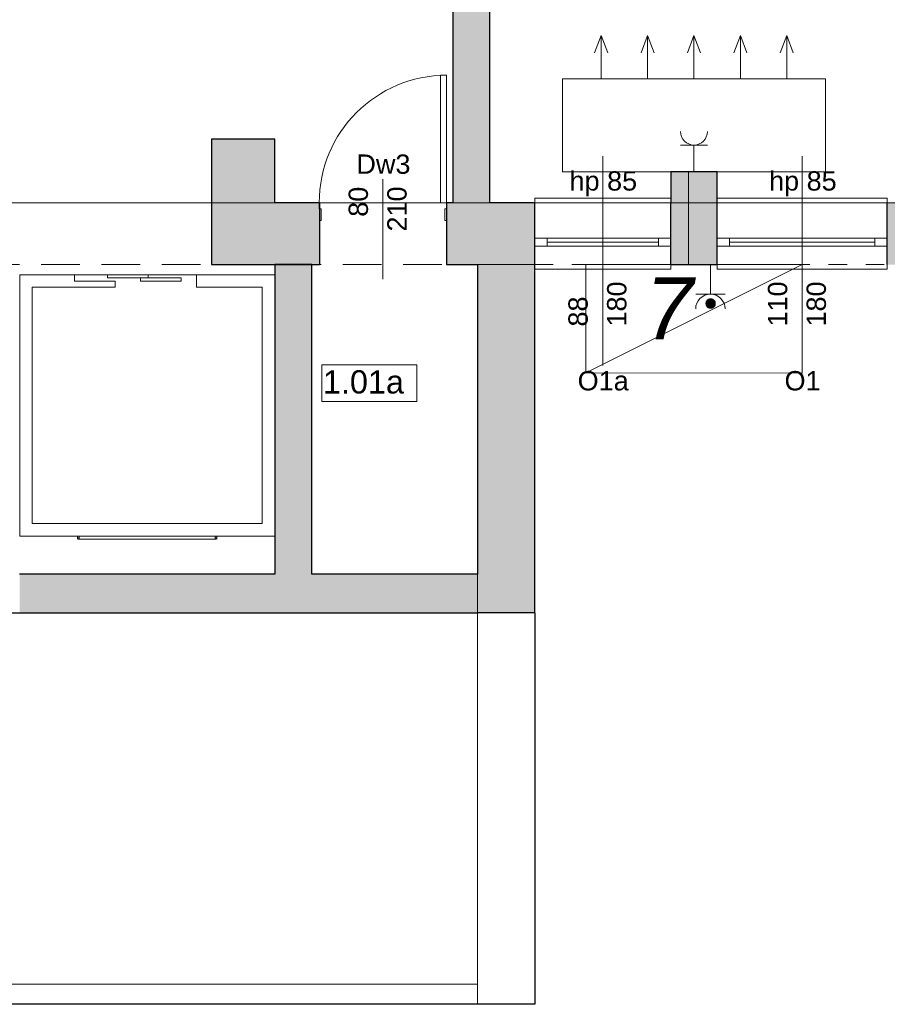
# Model space of a CAD drawing. Header units: centimetres. Extents: x -25572 to 23555, y -2435 to 15405.
# Tile 42 of 134: x 9050 to 9611, y 1165 to 1802. Entities that reach past the tile are written whole.
import ezdxf

# ---------------------------------------------------------------- set-up
doc = ezdxf.new("R2010")
doc.units = ezdxf.units.CM
doc.header["$MEASUREMENT"] = 0
for name, pattern in [('DASHED', [1.905, 1.27, -0.635]), ('Przerywana', [24, 12, -12]), ('Przerywana długa', [39, 25, -14]), ('Wipeout_Contour', [100, 0, -100])]:
    doc.linetypes.add(name, pattern=pattern)
for name, color, linetype, lineweight in [('820-G Rysunki Obrazki_Nr_pióra__1', 7, 'Continuous', 13), ('820-G Rysunki Obrazki_Nr_pióra__10', 7, 'Continuous', 13), ('820-G Rysunki Obrazki_Nr_pióra__20', 1, 'Continuous', 13), ('820-G Rysunki Obrazki_Nr_pióra__4', 7, 'Continuous', 13), ('Nowe_0_Nr_pióra__15', 214, 'Continuous', 15), ('Nowe_210-A Pomieszczenia_Nr_pióra__41', 7, 'Continuous', 15), ('Nowe_220-A Ściany_Nr_pióra__19', 255, 'Continuous', 0), ('Nowe_220-A Ściany_Nr_pióra__23', 7, 'Continuous', 15), ('Nowe_220-A Ściany_Nr_pióra__27', 7, 'Continuous', 25), ('Nowe_220-A Ściany_Nr_pióra__3', 7, 'Continuous', 13), ('Nowe_220-A Ściany_Nr_pióra__7', 7, 'Continuous', 13), ('Nowe_220-A Ściany_Nr_pióra__87', 7, 'Continuous', 13), ('Nowe_280-A Dachy Powłoki_Nr_pióra__27', 7, 'Continuous', 25), ('Nowe_280-A Dachy Powłoki_Nr_pióra__92', 7, 'Continuous', 13), ('Nowe_450-K Stropy_Nr_pióra__89', 7, 'Continuous', 13)]:
    doc.layers.add(name, color=color, linetype=linetype, lineweight=lineweight)
doc.layers.add('820-G Rysunki Obrazki_Nr_pióra__5', color=7, linetype='Continuous', lineweight=13, true_color=0x40a5ff)
doc.layers.add('Nowe_220-A Ściany_Nr_pióra__45', color=7, linetype='Continuous', lineweight=15, true_color=0x40a5ff)
doc.layers.add('Nowe_220-A Ściany', color=7, linetype='Continuous')
doc.styles.add('STYL_AUTOMATYCZNY_5', font='arial.ttf')
doc.styles.add('STYL_AUTOMATYCZNY_6', font='arial.ttf')

msp = doc.modelspace()

# ---------------------------------------------------------------- hatches: boundary and pattern name
at = {"layer": '820-G Rysunki Obrazki_Nr_pióra__1', "linetype": 'Continuous', "lineweight": 13}
for points in [[(9494.16, 1617.67), (9494.16, 1618.72), (9494.13, 1618.46)], [(9494.13, 1617.93), (9494.16, 1617.67), (9494.13, 1618.46)], [(9494.22, 1617.41), (9494.22, 1618.98), (9494.16, 1618.72)], [(9494.16, 1617.67), (9494.22, 1617.41), (9494.16, 1618.72)], [(9494.3, 1617.16), (9494.3, 1619.23), (9494.22, 1618.98)], [(9494.22, 1617.41), (9494.3, 1617.16), (9494.22, 1618.98)], [(9494.4, 1616.92), (9494.4, 1619.48), (9494.3, 1619.23)], [(9494.3, 1617.16), (9494.4, 1616.92), (9494.3, 1619.23)], [(9494.52, 1616.68), (9494.52, 1619.71), (9494.4, 1619.48)], [(9494.4, 1616.92), (9494.52, 1616.68), (9494.4, 1619.48)], [(9494.67, 1619.93), (9494.52, 1619.71), (9499.63, 1619.93)], [(9494.52, 1619.71), (9499.77, 1619.71), (9499.63, 1619.93)], [(9494.67, 1616.46), (9494.67, 1619.93), (9494.52, 1619.71)], [(9494.52, 1616.68), (9494.67, 1616.46), (9494.52, 1619.71)], [(9494.83, 1620.14), (9494.67, 1619.93), (9499.47, 1620.14)], [(9494.67, 1619.93), (9499.63, 1619.93), (9499.47, 1620.14)], [(9494.83, 1616.25), (9494.83, 1620.14), (9494.67, 1619.93)], [(9494.67, 1616.46), (9494.83, 1616.25), (9494.67, 1619.93)], [(9495.01, 1620.34), (9494.83, 1620.14), (9499.29, 1620.34)], [(9494.83, 1620.14), (9499.47, 1620.14), (9499.29, 1620.34)], [(9495.01, 1616.05), (9495.01, 1620.34), (9494.83, 1620.14)], [(9494.83, 1616.25), (9495.01, 1616.05), (9494.83, 1620.14)], [(9495.2, 1620.52), (9495.01, 1620.34), (9499.1, 1620.52)], [(9495.01, 1620.34), (9499.29, 1620.34), (9499.1, 1620.52)], [(9495.2, 1615.87), (9495.2, 1620.52), (9495.01, 1620.34)], [(9495.01, 1616.05), (9495.2, 1615.87), (9495.01, 1620.34)], [(9495.41, 1620.68), (9495.2, 1620.52), (9498.89, 1620.68)], [(9495.2, 1620.52), (9499.1, 1620.52), (9498.89, 1620.68)], [(9495.41, 1615.71), (9495.41, 1620.68), (9495.2, 1620.52)], [(9495.2, 1615.87), (9495.41, 1615.71), (9495.2, 1620.52)], [(9495.63, 1620.82), (9495.41, 1620.68), (9498.66, 1620.82)], [(9495.41, 1620.68), (9498.89, 1620.68), (9498.66, 1620.82)], [(9495.63, 1615.57), (9495.63, 1620.82), (9495.41, 1620.68)], [(9495.41, 1615.71), (9495.63, 1615.57), (9495.41, 1620.68)], [(9495.87, 1620.94), (9495.63, 1620.82), (9498.43, 1620.94)], [(9495.63, 1620.82), (9498.66, 1620.82), (9498.43, 1620.94)], [(9495.87, 1615.45), (9495.87, 1620.94), (9495.63, 1620.82)], [(9495.63, 1615.57), (9495.87, 1615.45), (9495.63, 1620.82)], [(9496.11, 1621.04), (9495.87, 1620.94), (9498.18, 1621.04)], [(9495.87, 1620.94), (9498.43, 1620.94), (9498.18, 1621.04)], [(9496.11, 1615.35), (9496.11, 1621.04), (9495.87, 1620.94)], [(9495.87, 1615.45), (9496.11, 1615.35), (9495.87, 1620.94)], [(9496.36, 1621.12), (9496.11, 1621.04), (9497.93, 1621.12)], [(9496.11, 1621.04), (9498.18, 1621.04), (9497.93, 1621.12)], [(9496.36, 1615.27), (9496.36, 1621.12), (9496.11, 1621.04)], [(9496.11, 1615.35), (9496.36, 1615.27), (9496.11, 1621.04)], [(9496.62, 1621.18), (9496.36, 1621.12), (9497.67, 1621.18)], [(9496.36, 1621.12), (9497.93, 1621.12), (9497.67, 1621.18)], [(9496.62, 1615.21), (9496.62, 1621.18), (9496.36, 1621.12)], [(9496.36, 1615.27), (9496.62, 1615.21), (9496.36, 1621.12)], [(9496.88, 1621.21), (9496.62, 1621.18), (9497.41, 1621.21)], [(9496.62, 1621.18), (9497.67, 1621.18), (9497.41, 1621.21)], [(9496.88, 1615.18), (9496.88, 1621.21), (9496.62, 1621.18)], [(9496.62, 1615.21), (9496.88, 1615.18), (9496.62, 1621.18)], [(9497.15, 1615.17), (9497.15, 1621.23), (9496.88, 1621.21)], [(9496.88, 1615.18), (9497.15, 1615.17), (9496.88, 1621.21)], [(9497.15, 1615.17), (9497.41, 1615.18), (9497.15, 1621.23)], [(9497.41, 1615.18), (9497.41, 1621.21), (9497.15, 1621.23)], [(9497.41, 1615.18), (9497.67, 1615.21), (9497.41, 1621.21)], [(9497.67, 1615.21), (9497.67, 1621.18), (9497.41, 1621.21)], [(9497.67, 1615.21), (9497.93, 1615.27), (9497.67, 1621.18)], [(9497.93, 1615.27), (9497.93, 1621.12), (9497.67, 1621.18)], [(9497.93, 1615.27), (9498.18, 1615.35), (9497.93, 1621.12)], [(9498.18, 1615.35), (9498.18, 1621.04), (9497.93, 1621.12)], [(9498.18, 1615.35), (9498.43, 1615.45), (9498.18, 1621.04)], [(9498.43, 1615.45), (9498.43, 1620.94), (9498.18, 1621.04)], [(9498.43, 1615.45), (9498.66, 1615.57), (9498.43, 1620.94)], [(9498.66, 1615.57), (9498.66, 1620.82), (9498.43, 1620.94)], [(9498.66, 1615.57), (9498.89, 1615.71), (9498.66, 1620.82)], [(9498.89, 1615.71), (9498.89, 1620.68), (9498.66, 1620.82)], [(9498.89, 1615.71), (9499.1, 1615.87), (9498.89, 1620.68)], [(9499.1, 1615.87), (9499.1, 1620.52), (9498.89, 1620.68)], [(9499.1, 1615.87), (9499.29, 1616.05), (9499.1, 1620.52)], [(9499.29, 1616.05), (9499.29, 1620.34), (9499.1, 1620.52)], [(9499.29, 1616.05), (9499.47, 1616.25), (9499.29, 1620.34)], [(9499.47, 1616.25), (9499.47, 1620.14), (9499.29, 1620.34)], [(9499.47, 1616.25), (9499.63, 1616.46), (9499.47, 1620.14)], [(9499.63, 1616.46), (9499.63, 1619.93), (9499.47, 1620.14)], [(9499.63, 1616.46), (9499.77, 1616.68), (9499.63, 1619.93)], [(9499.77, 1616.68), (9499.77, 1619.71), (9499.63, 1619.93)], [(9499.77, 1616.68), (9499.89, 1616.92), (9499.77, 1619.71)], [(9499.89, 1616.92), (9499.89, 1619.48), (9499.77, 1619.71)], [(9499.89, 1616.92), (9500, 1617.16), (9499.89, 1619.48)], [(9500, 1617.16), (9500, 1619.23), (9499.89, 1619.48)], [(9500, 1617.16), (9500.08, 1617.41), (9500, 1619.23)], [(9500.08, 1617.41), (9500.08, 1618.98), (9500, 1619.23)], [(9500.08, 1617.41), (9500.13, 1617.67), (9500.08, 1618.98)], [(9500.13, 1617.67), (9500.13, 1618.72), (9500.08, 1618.98)], [(9500.13, 1617.67), (9500.17, 1617.93), (9500.13, 1618.72)], [(9500.17, 1617.93), (9500.17, 1618.46), (9500.13, 1618.72)]]:
    msp.add_hatch(color=7, dxfattribs=at).paths.add_polyline_path(points)
at = {"layer": 'Nowe_220-A Ściany_Nr_pióra__19', "linetype": 'Continuous', "lineweight": 0}
for points in [[(9354.38, 1683.34), (9354.38, 2138.34), (9330.38, 2138.34), (9330.38, 1683.34)], [(9174.38, 1724.47), (9174.38, 1643.34), (9215.38, 1643.34), (9215.38, 1724.47)], [(9471.38, 1703.34), (9471.38, 1643.34), (9501.38, 1643.34), (9501.38, 1703.34)], [(9215.38, 1643.34), (9244.28, 1643.34), (9244.28, 1683.34), (9215.38, 1683.34)], [(9636.38, 1683.34), (9611.38, 1683.34), (9611.38, 1643.34), (9636.38, 1643.34)], [(9215.38, 1643.34), (9215.38, 1443.34), (9239.38, 1443.34), (9239.38, 1643.34)], [(9346.38, 1165.34), (9383.38, 1165.34), (9346.38, 1190.34)]]:
    msp.add_hatch(color=255, dxfattribs=at).paths.add_polyline_path(points)

# ---------------------------------------------------------------- linework, layer by layer
at = {"layer": '820-G Rysunki Obrazki_Nr_pióra__20', "color": 1, "linetype": 'Continuous', "lineweight": 13}
for points in [[(9426.38, 1763.34), (9426.38, 1791.46), (9422.15, 1780.17)], [(9426.38, 1763.34), (9426.38, 1791.46), (9430.6, 1780.17)], [(9456.38, 1763.34), (9456.38, 1791.46), (9452.15, 1780.17)], [(9456.38, 1763.34), (9456.38, 1791.46), (9460.6, 1780.17)], [(9486.38, 1763.34), (9486.38, 1791.46), (9482.15, 1780.17)], [(9486.38, 1763.34), (9486.38, 1791.46), (9490.6, 1780.17)], [(9516.38, 1763.34), (9516.38, 1791.46), (9512.15, 1780.17)], [(9516.38, 1763.34), (9516.38, 1791.46), (9520.6, 1780.17)], [(9546.38, 1763.34), (9546.38, 1791.46), (9542.15, 1780.17)], [(9546.38, 1763.34), (9546.38, 1791.46), (9550.6, 1780.17)], [(9482.87, 1703.45), (9482.87, 1643.45)], [(9556.38, 1573.25), (9416.38, 1573.34), (9416.38, 1643.34), (9556.38, 1643.34), (9556.33, 1573.25)], [(9556.38, 1643.34), (9416.38, 1573.34)]]:
    msp.add_lwpolyline(points, dxfattribs=at)
msp.add_lwpolyline([(9571.38, 1703.34), (9571.38, 1763.34), (9401.38, 1763.34), (9401.38, 1703.34)], close=True, dxfattribs=at)
at = {"layer": '820-G Rysunki Obrazki_Nr_pióra__4', "color": 7, "linetype": 'Continuous', "lineweight": 13}
for p, q in [((9477.72, 1720.65), (9495.03, 1720.65)), ((9486.38, 1720.65), (9486.38, 1703.34)), ((9497.01, 1624.26), (9497.01, 1643.34)), ((9487.47, 1624.26), (9506.55, 1624.26)), ((9494.13, 1618.46), (9494.12, 1618.2)), ((9494.12, 1618.2), (9494.13, 1617.93)), ((9494.16, 1618.72), (9494.13, 1618.46)), ((9494.13, 1617.93), (9494.13, 1618.46)), ((9494.16, 1617.67), (9494.13, 1618.46)), ((9494.13, 1618.46), (9494.13, 1617.93)), ((9494.13, 1618.46), (9494.16, 1617.67)), ((9494.13, 1617.93), (9494.16, 1617.67)), ((9494.22, 1618.98), (9494.16, 1618.72)), ((9494.16, 1617.67), (9494.16, 1618.72)), ((9494.22, 1617.41), (9494.16, 1618.72)), ((9494.16, 1618.72), (9494.16, 1617.67)), ((9494.16, 1618.72), (9494.22, 1617.41)), ((9494.16, 1617.67), (9494.22, 1617.41)), ((9494.3, 1619.23), (9494.22, 1618.98)), ((9494.22, 1617.41), (9494.22, 1618.98)), ((9494.3, 1617.16), (9494.22, 1618.98)), ((9494.22, 1618.98), (9494.22, 1617.41)), ((9494.22, 1618.98), (9494.3, 1617.16)), ((9494.22, 1617.41), (9494.3, 1617.16)), ((9494.4, 1619.48), (9494.3, 1619.23)), ((9494.3, 1617.16), (9494.3, 1619.23)), ((9494.4, 1616.92), (9494.3, 1619.23)), ((9494.3, 1619.23), (9494.3, 1617.16)), ((9494.3, 1619.23), (9494.4, 1616.92)), ((9494.3, 1617.16), (9494.4, 1616.92)), ((9494.52, 1619.71), (9494.4, 1619.48)), ((9494.4, 1616.92), (9494.4, 1619.48)), ((9494.52, 1616.68), (9494.4, 1619.48)), ((9494.4, 1619.48), (9494.4, 1616.92)), ((9494.4, 1619.48), (9494.52, 1616.68)), ((9494.4, 1616.92), (9494.52, 1616.68)), ((9494.52, 1619.71), (9499.63, 1619.93)), ((9494.67, 1619.93), (9494.52, 1619.71)), ((9499.63, 1619.93), (9494.52, 1619.71)), ((9494.67, 1619.93), (9494.52, 1619.71)), ((9494.52, 1616.68), (9494.52, 1619.71)), ((9494.67, 1616.46), (9494.52, 1619.71)), ((9494.52, 1619.71), (9494.52, 1616.68)), ((9494.52, 1619.71), (9494.67, 1616.46)), ((9494.52, 1616.68), (9494.67, 1616.46)), ((9494.67, 1619.93), (9499.47, 1620.14)), ((9494.83, 1620.14), (9494.67, 1619.93)), ((9499.47, 1620.14), (9494.67, 1619.93)), ((9494.83, 1620.14), (9494.67, 1619.93)), ((9494.67, 1619.93), (9499.63, 1619.93)), ((9499.63, 1619.93), (9494.67, 1619.93)), ((9494.67, 1616.46), (9494.67, 1619.93)), ((9494.83, 1616.25), (9494.67, 1619.93)), ((9494.67, 1619.93), (9494.67, 1616.46)), ((9494.67, 1619.93), (9494.83, 1616.25)), ((9494.67, 1616.46), (9494.83, 1616.25)), ((9494.83, 1620.14), (9499.29, 1620.34)), ((9495.01, 1620.34), (9494.83, 1620.14)), ((9499.29, 1620.34), (9494.83, 1620.14)), ((9495.01, 1620.34), (9494.83, 1620.14)), ((9494.83, 1620.14), (9499.47, 1620.14)), ((9499.47, 1620.14), (9494.83, 1620.14)), ((9494.83, 1616.25), (9494.83, 1620.14)), ((9495.01, 1616.05), (9494.83, 1620.14)), ((9494.83, 1620.14), (9494.83, 1616.25)), ((9494.83, 1620.14), (9495.01, 1616.05)), ((9494.83, 1616.25), (9495.01, 1616.05)), ((9495.01, 1620.34), (9499.1, 1620.52)), ((9495.2, 1620.52), (9495.01, 1620.34)), ((9499.1, 1620.52), (9495.01, 1620.34)), ((9495.2, 1620.52), (9495.01, 1620.34)), ((9495.01, 1620.34), (9499.29, 1620.34)), ((9499.29, 1620.34), (9495.01, 1620.34)), ((9495.01, 1616.05), (9495.01, 1620.34)), ((9495.2, 1615.87), (9495.01, 1620.34)), ((9495.01, 1620.34), (9495.01, 1616.05)), ((9495.01, 1620.34), (9495.2, 1615.87)), ((9495.2, 1620.52), (9498.89, 1620.68)), ((9495.41, 1620.68), (9495.2, 1620.52)), ((9498.89, 1620.68), (9495.2, 1620.52)), ((9495.41, 1620.68), (9495.2, 1620.52)), ((9495.2, 1620.52), (9499.1, 1620.52)), ((9499.1, 1620.52), (9495.2, 1620.52)), ((9495.2, 1615.87), (9495.2, 1620.52)), ((9495.41, 1615.71), (9495.2, 1620.52)), ((9495.2, 1620.52), (9495.2, 1615.87)), ((9495.2, 1620.52), (9495.41, 1615.71)), ((9495.41, 1620.68), (9498.66, 1620.82)), ((9495.63, 1620.82), (9495.41, 1620.68)), ((9498.66, 1620.82), (9495.41, 1620.68)), ((9495.63, 1620.82), (9495.41, 1620.68)), ((9495.41, 1620.68), (9498.89, 1620.68)), ((9498.89, 1620.68), (9495.41, 1620.68)), ((9495.41, 1615.71), (9495.41, 1620.68)), ((9495.63, 1615.57), (9495.41, 1620.68)), ((9495.41, 1620.68), (9495.41, 1615.71)), ((9495.41, 1620.68), (9495.63, 1615.57)), ((9495.63, 1620.82), (9498.43, 1620.94)), ((9495.87, 1620.94), (9495.63, 1620.82)), ((9498.43, 1620.94), (9495.63, 1620.82)), ((9495.87, 1620.94), (9495.63, 1620.82)), ((9495.63, 1620.82), (9498.66, 1620.82)), ((9498.66, 1620.82), (9495.63, 1620.82)), ((9495.63, 1615.57), (9495.63, 1620.82)), ((9495.87, 1615.45), (9495.63, 1620.82)), ((9495.63, 1620.82), (9495.63, 1615.57)), ((9495.63, 1620.82), (9495.87, 1615.45)), ((9495.87, 1620.94), (9498.18, 1621.04)), ((9496.11, 1621.04), (9495.87, 1620.94)), ((9498.18, 1621.04), (9495.87, 1620.94)), ((9496.11, 1621.04), (9495.87, 1620.94)), ((9495.87, 1620.94), (9498.43, 1620.94)), ((9498.43, 1620.94), (9495.87, 1620.94)), ((9495.87, 1615.45), (9495.87, 1620.94)), ((9496.11, 1615.35), (9495.87, 1620.94)), ((9495.87, 1620.94), (9495.87, 1615.45)), ((9495.87, 1620.94), (9496.11, 1615.35)), ((9496.11, 1621.04), (9497.93, 1621.12)), ((9496.36, 1621.12), (9496.11, 1621.04)), ((9497.93, 1621.12), (9496.11, 1621.04)), ((9496.36, 1621.12), (9496.11, 1621.04)), ((9496.11, 1621.04), (9498.18, 1621.04)), ((9498.18, 1621.04), (9496.11, 1621.04)), ((9496.11, 1615.35), (9496.11, 1621.04)), ((9496.36, 1615.27), (9496.11, 1621.04)), ((9496.11, 1621.04), (9496.11, 1615.35)), ((9496.11, 1621.04), (9496.36, 1615.27)), ((9496.36, 1621.12), (9497.67, 1621.18)), ((9496.62, 1621.18), (9496.36, 1621.12)), ((9497.67, 1621.18), (9496.36, 1621.12)), ((9496.62, 1621.18), (9496.36, 1621.12)), ((9496.36, 1621.12), (9497.93, 1621.12)), ((9497.93, 1621.12), (9496.36, 1621.12)), ((9496.36, 1615.27), (9496.36, 1621.12)), ((9496.62, 1615.21), (9496.36, 1621.12)), ((9496.36, 1621.12), (9496.36, 1615.27)), ((9496.36, 1621.12), (9496.62, 1615.21)), ((9496.62, 1621.18), (9497.41, 1621.21)), ((9496.88, 1621.21), (9496.62, 1621.18)), ((9497.41, 1621.21), (9496.62, 1621.18)), ((9496.88, 1621.21), (9496.62, 1621.18)), ((9496.62, 1621.18), (9497.67, 1621.18)), ((9497.67, 1621.18), (9496.62, 1621.18)), ((9496.62, 1615.21), (9496.62, 1621.18)), ((9496.88, 1615.18), (9496.62, 1621.18)), ((9496.62, 1621.18), (9496.62, 1615.21)), ((9496.62, 1621.18), (9496.88, 1615.18)), ((9497.15, 1621.23), (9496.88, 1621.21)), ((9497.15, 1621.23), (9496.88, 1621.21)), ((9496.88, 1621.21), (9497.41, 1621.21)), ((9497.41, 1621.21), (9496.88, 1621.21)), ((9496.88, 1615.18), (9496.88, 1621.21)), ((9497.15, 1615.17), (9496.88, 1621.21)), ((9496.88, 1621.21), (9496.88, 1615.18)), ((9496.88, 1621.21), (9497.15, 1615.17)), ((9497.41, 1621.21), (9497.15, 1621.23)), ((9497.15, 1615.17), (9497.15, 1621.23)), ((9497.41, 1615.18), (9497.15, 1621.23)), ((9497.15, 1621.23), (9497.15, 1615.17)), ((9497.41, 1621.21), (9497.15, 1621.23)), ((9497.15, 1621.23), (9497.41, 1615.18)), ((9497.67, 1621.18), (9497.41, 1621.21)), ((9497.41, 1615.18), (9497.41, 1621.21)), ((9497.67, 1615.21), (9497.41, 1621.21)), ((9497.41, 1621.21), (9497.41, 1615.18)), ((9497.67, 1621.18), (9497.41, 1621.21)), ((9497.41, 1621.21), (9497.67, 1615.21)), ((9497.93, 1621.12), (9497.67, 1621.18)), ((9497.67, 1615.21), (9497.67, 1621.18)), ((9497.93, 1615.27), (9497.67, 1621.18)), ((9497.67, 1621.18), (9497.67, 1615.21)), ((9497.93, 1621.12), (9497.67, 1621.18)), ((9497.67, 1621.18), (9497.93, 1615.27)), ((9498.18, 1621.04), (9497.93, 1621.12)), ((9497.93, 1615.27), (9497.93, 1621.12)), ((9498.18, 1615.35), (9497.93, 1621.12)), ((9497.93, 1621.12), (9497.93, 1615.27)), ((9498.18, 1621.04), (9497.93, 1621.12)), ((9497.93, 1621.12), (9498.18, 1615.35)), ((9498.43, 1620.94), (9498.18, 1621.04)), ((9498.18, 1615.35), (9498.18, 1621.04)), ((9498.43, 1615.45), (9498.18, 1621.04)), ((9498.18, 1621.04), (9498.18, 1615.35)), ((9498.43, 1620.94), (9498.18, 1621.04)), ((9498.18, 1621.04), (9498.43, 1615.45)), ((9498.66, 1620.82), (9498.43, 1620.94)), ((9498.43, 1615.45), (9498.43, 1620.94)), ((9498.66, 1615.57), (9498.43, 1620.94)), ((9498.43, 1620.94), (9498.43, 1615.45)), ((9498.66, 1620.82), (9498.43, 1620.94)), ((9498.43, 1620.94), (9498.66, 1615.57)), ((9498.89, 1620.68), (9498.66, 1620.82)), ((9498.66, 1615.57), (9498.66, 1620.82)), ((9498.89, 1615.71), (9498.66, 1620.82)), ((9498.66, 1620.82), (9498.66, 1615.57)), ((9498.89, 1620.68), (9498.66, 1620.82)), ((9498.66, 1620.82), (9498.89, 1615.71)), ((9499.1, 1620.52), (9498.89, 1620.68)), ((9498.89, 1615.71), (9498.89, 1620.68)), ((9499.1, 1615.87), (9498.89, 1620.68)), ((9498.89, 1620.68), (9498.89, 1615.71)), ((9499.1, 1620.52), (9498.89, 1620.68)), ((9498.89, 1620.68), (9499.1, 1615.87)), ((9499.29, 1620.34), (9499.1, 1620.52)), ((9499.1, 1615.87), (9499.1, 1620.52)), ((9499.29, 1616.05), (9499.1, 1620.52)), ((9499.1, 1620.52), (9499.1, 1615.87)), ((9499.29, 1620.34), (9499.1, 1620.52)), ((9499.1, 1620.52), (9499.29, 1616.05)), ((9499.47, 1620.14), (9499.29, 1620.34)), ((9499.29, 1616.05), (9499.29, 1620.34)), ((9499.47, 1616.25), (9499.29, 1620.34)), ((9499.29, 1620.34), (9499.29, 1616.05)), ((9499.47, 1620.14), (9499.29, 1620.34)), ((9499.29, 1620.34), (9499.47, 1616.25)), ((9499.29, 1616.05), (9499.47, 1616.25)), ((9499.63, 1619.93), (9499.47, 1620.14)), ((9499.47, 1616.25), (9499.47, 1620.14)), ((9499.63, 1616.46), (9499.47, 1620.14)), ((9499.47, 1620.14), (9499.47, 1616.25)), ((9499.63, 1619.93), (9499.47, 1620.14)), ((9499.47, 1620.14), (9499.63, 1616.46)), ((9499.47, 1616.25), (9499.63, 1616.46)), ((9499.77, 1619.71), (9499.63, 1619.93)), ((9499.63, 1616.46), (9499.63, 1619.93)), ((9499.77, 1616.68), (9499.63, 1619.93)), ((9499.63, 1619.93), (9499.63, 1616.46)), ((9499.77, 1619.71), (9499.63, 1619.93)), ((9499.63, 1619.93), (9499.77, 1616.68)), ((9499.63, 1616.46), (9499.77, 1616.68)), ((9499.77, 1616.68), (9499.77, 1619.71)), ((9499.89, 1616.92), (9499.77, 1619.71)), ((9499.77, 1619.71), (9499.77, 1616.68)), ((9499.89, 1619.48), (9499.77, 1619.71)), ((9499.77, 1619.71), (9499.89, 1616.92)), ((9499.77, 1616.68), (9499.89, 1616.92)), ((9499.89, 1616.92), (9499.89, 1619.48)), ((9500, 1617.16), (9499.89, 1619.48)), ((9499.89, 1619.48), (9499.89, 1616.92)), ((9500, 1619.23), (9499.89, 1619.48)), ((9499.89, 1619.48), (9500, 1617.16)), ((9499.89, 1616.92), (9500, 1617.16)), ((9500, 1617.16), (9500, 1619.23)), ((9500.08, 1617.41), (9500, 1619.23)), ((9500, 1619.23), (9500, 1617.16)), ((9500.08, 1618.98), (9500, 1619.23)), ((9500, 1619.23), (9500.08, 1617.41)), ((9500, 1617.16), (9500.08, 1617.41)), ((9500.08, 1617.41), (9500.08, 1618.98)), ((9500.13, 1617.67), (9500.08, 1618.98)), ((9500.08, 1618.98), (9500.08, 1617.41)), ((9500.13, 1618.72), (9500.08, 1618.98)), ((9500.08, 1618.98), (9500.13, 1617.67)), ((9500.08, 1617.41), (9500.13, 1617.67)), ((9500.13, 1617.67), (9500.13, 1618.72)), ((9500.17, 1617.93), (9500.13, 1618.72)), ((9500.13, 1618.72), (9500.13, 1617.67)), ((9500.17, 1618.46), (9500.13, 1618.72)), ((9500.13, 1618.72), (9500.17, 1617.93)), ((9500.13, 1617.67), (9500.17, 1617.93)), ((9500.17, 1617.93), (9500.17, 1618.46)), ((9500.18, 1618.2), (9500.17, 1618.46)), ((9500.17, 1618.46), (9500.17, 1617.93)), ((9500.17, 1617.93), (9500.18, 1618.2)), ((9495.01, 1616.05), (9495.2, 1615.87)), ((9495.2, 1615.87), (9495.41, 1615.71)), ((9495.41, 1615.71), (9495.63, 1615.57)), ((9495.63, 1615.57), (9495.87, 1615.45)), ((9495.87, 1615.45), (9496.11, 1615.35)), ((9496.11, 1615.35), (9496.36, 1615.27)), ((9496.36, 1615.27), (9496.62, 1615.21)), ((9496.62, 1615.21), (9496.88, 1615.18)), ((9496.88, 1615.18), (9497.15, 1615.17)), ((9497.15, 1615.17), (9497.41, 1615.18)), ((9497.41, 1615.18), (9497.67, 1615.21)), ((9497.67, 1615.21), (9497.93, 1615.27)), ((9497.93, 1615.27), (9498.18, 1615.35)), ((9498.18, 1615.35), (9498.43, 1615.45)), ((9498.43, 1615.45), (9498.66, 1615.57)), ((9498.66, 1615.57), (9498.89, 1615.71)), ((9498.89, 1615.71), (9499.1, 1615.87)), ((9499.1, 1615.87), (9499.29, 1616.05))]:
    msp.add_line(p, q, dxfattribs=at)
for points in [[(9494.13, 1618.46), (9494.12, 1618.2), (9494.13, 1617.93)], [(9494.16, 1618.72), (9494.13, 1618.46), (9494.16, 1617.67)], [(9494.16, 1617.67), (9494.13, 1618.46), (9494.13, 1617.93)], [(9494.22, 1618.98), (9494.16, 1618.72), (9494.22, 1617.41)], [(9494.22, 1617.41), (9494.16, 1618.72), (9494.16, 1617.67)], [(9494.3, 1619.23), (9494.22, 1618.98), (9494.3, 1617.16)], [(9494.3, 1617.16), (9494.22, 1618.98), (9494.22, 1617.41)], [(9494.4, 1619.48), (9494.3, 1619.23), (9494.4, 1616.92)], [(9494.4, 1616.92), (9494.3, 1619.23), (9494.3, 1617.16)], [(9494.52, 1619.71), (9494.4, 1619.48), (9494.52, 1616.68)], [(9494.52, 1616.68), (9494.4, 1619.48), (9494.4, 1616.92)], [(9494.52, 1619.71), (9499.63, 1619.93), (9494.67, 1619.93)], [(9499.77, 1619.71), (9499.63, 1619.93), (9494.52, 1619.71)], [(9494.67, 1619.93), (9494.52, 1619.71), (9494.67, 1616.46)], [(9494.67, 1616.46), (9494.52, 1619.71), (9494.52, 1616.68)], [(9494.67, 1619.93), (9499.47, 1620.14), (9494.83, 1620.14)], [(9499.63, 1619.93), (9499.47, 1620.14), (9494.67, 1619.93)], [(9494.83, 1620.14), (9494.67, 1619.93), (9494.83, 1616.25)], [(9494.83, 1616.25), (9494.67, 1619.93), (9494.67, 1616.46)], [(9494.83, 1620.14), (9499.29, 1620.34), (9495.01, 1620.34)], [(9499.47, 1620.14), (9499.29, 1620.34), (9494.83, 1620.14)], [(9495.01, 1620.34), (9494.83, 1620.14), (9495.01, 1616.05)], [(9495.01, 1616.05), (9494.83, 1620.14), (9494.83, 1616.25)], [(9495.01, 1620.34), (9499.1, 1620.52), (9495.2, 1620.52)], [(9499.29, 1620.34), (9499.1, 1620.52), (9495.01, 1620.34)], [(9495.2, 1620.52), (9495.01, 1620.34), (9495.2, 1615.87)], [(9495.2, 1615.87), (9495.01, 1620.34), (9495.01, 1616.05)], [(9495.2, 1620.52), (9498.89, 1620.68), (9495.41, 1620.68)], [(9499.1, 1620.52), (9498.89, 1620.68), (9495.2, 1620.52)], [(9495.41, 1620.68), (9495.2, 1620.52), (9495.41, 1615.71)], [(9495.41, 1615.71), (9495.2, 1620.52), (9495.2, 1615.87)], [(9495.41, 1620.68), (9498.66, 1620.82), (9495.63, 1620.82)], [(9498.89, 1620.68), (9498.66, 1620.82), (9495.41, 1620.68)], [(9495.63, 1620.82), (9495.41, 1620.68), (9495.63, 1615.57)], [(9495.63, 1615.57), (9495.41, 1620.68), (9495.41, 1615.71)], [(9495.63, 1620.82), (9498.43, 1620.94), (9495.87, 1620.94)], [(9498.66, 1620.82), (9498.43, 1620.94), (9495.63, 1620.82)], [(9495.87, 1620.94), (9495.63, 1620.82), (9495.87, 1615.45)], [(9495.87, 1615.45), (9495.63, 1620.82), (9495.63, 1615.57)], [(9495.87, 1620.94), (9498.18, 1621.04), (9496.11, 1621.04)], [(9498.43, 1620.94), (9498.18, 1621.04), (9495.87, 1620.94)], [(9496.11, 1621.04), (9495.87, 1620.94), (9496.11, 1615.35)], [(9496.11, 1615.35), (9495.87, 1620.94), (9495.87, 1615.45)], [(9496.11, 1621.04), (9497.93, 1621.12), (9496.36, 1621.12)], [(9498.18, 1621.04), (9497.93, 1621.12), (9496.11, 1621.04)], [(9496.36, 1621.12), (9496.11, 1621.04), (9496.36, 1615.27)], [(9496.36, 1615.27), (9496.11, 1621.04), (9496.11, 1615.35)], [(9496.36, 1621.12), (9497.67, 1621.18), (9496.62, 1621.18)], [(9497.93, 1621.12), (9497.67, 1621.18), (9496.36, 1621.12)], [(9496.62, 1621.18), (9496.36, 1621.12), (9496.62, 1615.21)], [(9496.62, 1615.21), (9496.36, 1621.12), (9496.36, 1615.27)], [(9496.62, 1621.18), (9497.41, 1621.21), (9496.88, 1621.21)], [(9497.67, 1621.18), (9497.41, 1621.21), (9496.62, 1621.18)], [(9496.88, 1621.21), (9496.62, 1621.18), (9496.88, 1615.18)], [(9496.88, 1615.18), (9496.62, 1621.18), (9496.62, 1615.21)], [(9497.41, 1621.21), (9497.15, 1621.23), (9496.88, 1621.21)], [(9497.15, 1621.23), (9496.88, 1621.21), (9497.15, 1615.17)], [(9497.15, 1615.17), (9496.88, 1621.21), (9496.88, 1615.18)], [(9497.41, 1615.18), (9497.15, 1621.23), (9497.15, 1615.17)], [(9497.41, 1621.21), (9497.15, 1621.23), (9497.41, 1615.18)], [(9497.67, 1615.21), (9497.41, 1621.21), (9497.41, 1615.18)], [(9497.67, 1621.18), (9497.41, 1621.21), (9497.67, 1615.21)], [(9497.93, 1615.27), (9497.67, 1621.18), (9497.67, 1615.21)], [(9497.93, 1621.12), (9497.67, 1621.18), (9497.93, 1615.27)], [(9498.18, 1615.35), (9497.93, 1621.12), (9497.93, 1615.27)], [(9498.18, 1621.04), (9497.93, 1621.12), (9498.18, 1615.35)], [(9498.43, 1615.45), (9498.18, 1621.04), (9498.18, 1615.35)], [(9498.43, 1620.94), (9498.18, 1621.04), (9498.43, 1615.45)], [(9498.66, 1615.57), (9498.43, 1620.94), (9498.43, 1615.45)], [(9498.66, 1620.82), (9498.43, 1620.94), (9498.66, 1615.57)], [(9498.89, 1615.71), (9498.66, 1620.82), (9498.66, 1615.57)], [(9498.89, 1620.68), (9498.66, 1620.82), (9498.89, 1615.71)], [(9499.1, 1615.87), (9498.89, 1620.68), (9498.89, 1615.71)], [(9499.1, 1620.52), (9498.89, 1620.68), (9499.1, 1615.87)], [(9499.29, 1616.05), (9499.1, 1620.52), (9499.1, 1615.87)], [(9499.29, 1620.34), (9499.1, 1620.52), (9499.29, 1616.05)], [(9499.47, 1616.25), (9499.29, 1620.34), (9499.29, 1616.05)], [(9499.47, 1620.14), (9499.29, 1620.34), (9499.47, 1616.25)], [(9499.63, 1616.46), (9499.47, 1620.14), (9499.47, 1616.25)], [(9499.63, 1619.93), (9499.47, 1620.14), (9499.63, 1616.46)], [(9499.77, 1616.68), (9499.63, 1619.93), (9499.63, 1616.46)], [(9499.77, 1619.71), (9499.63, 1619.93), (9499.77, 1616.68)], [(9499.89, 1616.92), (9499.77, 1619.71), (9499.77, 1616.68)], [(9499.89, 1619.48), (9499.77, 1619.71), (9499.89, 1616.92)], [(9500, 1617.16), (9499.89, 1619.48), (9499.89, 1616.92)], [(9500, 1619.23), (9499.89, 1619.48), (9500, 1617.16)], [(9500.08, 1617.41), (9500, 1619.23), (9500, 1617.16)], [(9500.08, 1618.98), (9500, 1619.23), (9500.08, 1617.41)], [(9500.13, 1617.67), (9500.08, 1618.98), (9500.08, 1617.41)], [(9500.13, 1618.72), (9500.08, 1618.98), (9500.13, 1617.67)], [(9500.17, 1617.93), (9500.13, 1618.72), (9500.13, 1617.67)], [(9500.17, 1618.46), (9500.13, 1618.72), (9500.17, 1617.93)], [(9500.18, 1618.2), (9500.17, 1618.46), (9500.17, 1617.93)]]:
    msp.add_lwpolyline(points, close=True, dxfattribs=at)
for centre, radius, start, end in [((9486.38, 1729.31), 8.66, 180, 0), ((9497.01, 1614.72), 9.54, 0, 180)]:
    msp.add_arc(centre, radius, start, end, dxfattribs=at)
at = {"layer": '820-G Rysunki Obrazki_Nr_pióra__5', "color": 161, "linetype": 'DASHED', "lineweight": 13, "true_color": 0x40a5ff}
msp.add_lwpolyline([(9501.38, 1703.45), (9501.38, 1643.45)], dxfattribs=at)
at = {"layer": 'Nowe_0_Nr_pióra__15', "color": 214, "linetype": 'Continuous', "lineweight": 15}
for p, q in [((9085.94, 1636.75), (9050.48, 1636.75)), ((9050.48, 1636.75), (9050.48, 1467.95)), ((9085.94, 1632.75), (9085.94, 1636.75)), ((9112.21, 1636.75), (9085.94, 1636.75)), ((9112.21, 1636.75), (9164.74, 1636.75)), ((9215.28, 1636.75), (9164.74, 1636.75)), ((9164.74, 1636.75), (9164.74, 1628.75)), ((9215.28, 1636.75), (9215.28, 1467.95)), ((9112.21, 1632.75), (9085.94, 1632.75)), ((9112.21, 1628.75), (9112.21, 1632.75)), ((9058.48, 1628.75), (9112.21, 1628.75)), ((9058.48, 1475.95), (9058.48, 1628.75)), ((9164.74, 1628.75), (9207.28, 1628.75)), ((9207.28, 1475.95), (9207.28, 1628.75)), ((9058.48, 1475.95), (9207.28, 1475.95)), ((9215.28, 1467.95), (9050.48, 1467.95)), ((9087.88, 1467.85), (9087.88, 1465.85)), ((9087.88, 1466.85), (9088.54, 1466.85)), ((9177.54, 1467.85), (9088.21, 1467.85)), ((9177.54, 1465.85), (9088.21, 1465.85)), ((9088.88, 1467.85), (9088.88, 1465.85)), ((9176.88, 1467.85), (9176.88, 1465.85)), ((9177.88, 1466.85), (9177.21, 1466.85)), ((9177.88, 1467.85), (9177.88, 1465.85))]:
    msp.add_line(p, q, dxfattribs=at)
for points in [[(9107.21, 1636.75), (9133.48, 1636.75), (9133.48, 1634.75), (9107.21, 1634.75)], [(9128.48, 1634.75), (9154.74, 1634.75), (9154.74, 1632.75), (9128.48, 1632.75)]]:
    msp.add_lwpolyline(points, close=True, dxfattribs=at)
at = {"layer": 'Nowe_210-A Pomieszczenia_Nr_pióra__41', "color": 7, "linetype": 'Continuous', "lineweight": 15}
for p, q in [((9245.78, 1578.49), (9307.26, 1578.49)), ((9245.78, 1554.92), (9245.78, 1578.49)), ((9307.26, 1578.49), (9307.26, 1554.92)), ((9307.26, 1554.92), (9245.78, 1554.92))]:
    msp.add_line(p, q, dxfattribs=at)
at = {"layer": 'Nowe_220-A Ściany_Nr_pióra__23', "color": 7, "linetype": 'Continuous', "lineweight": 15}
for p, q in [((9244.08, 1679.34), (9244.08, 1683.34)), ((9244.08, 1683.34), (9244.28, 1683.34)), ((9244.28, 1683.34), (9244.28, 1671.84)), ((9326.28, 1671.84), (9326.28, 1683.34)), ((9326.28, 1683.34), (9326.48, 1683.34)), ((9326.48, 1683.34), (9326.48, 1679.34)), ((9245.28, 1679.34), (9244.08, 1679.34)), ((9245.28, 1671.84), (9245.28, 1679.34)), ((9326.48, 1679.34), (9325.28, 1679.34)), ((9325.28, 1679.34), (9325.28, 1671.84)), ((9244.28, 1671.84), (9245.28, 1671.84)), ((9325.28, 1671.84), (9326.28, 1671.84)), ((9383.38, 1660.34), (9391.38, 1660.34)), ((9391.38, 1655.34), (9383.38, 1655.34)), ((9391.38, 1660.34), (9391.38, 1655.34)), ((9463.38, 1655.34), (9463.38, 1660.34)), ((9463.38, 1660.34), (9471.38, 1660.34)), ((9471.38, 1655.34), (9463.38, 1655.34)), ((9501.38, 1660.34), (9509.38, 1660.34)), ((9509.38, 1655.34), (9501.38, 1655.34)), ((9509.38, 1660.34), (9509.38, 1655.34)), ((9603.38, 1655.34), (9603.38, 1660.34)), ((9603.38, 1660.34), (9611.38, 1660.34)), ((9611.38, 1655.34), (9603.38, 1655.34))]:
    msp.add_line(p, q, dxfattribs=at)
at = {"layer": 'Nowe_220-A Ściany_Nr_pióra__27', "color": 7, "linetype": 'Continuous', "lineweight": 25}
for p, q in [((9244.28, 1683.34), (9244.28, 1671.84)), ((9244.28, 1683.34), (9244.28, 1671.84)), ((9244.28, 1683.34), (9244.28, 1671.84)), ((9326.28, 1683.34), (9326.28, 1671.84)), ((9326.28, 1683.34), (9326.28, 1671.84)), ((9326.28, 1683.34), (9326.28, 1671.84)), ((9383.38, 1660.34), (9383.38, 1683.34)), ((9383.38, 1660.34), (9383.38, 1683.34)), ((9471.38, 1660.34), (9471.38, 1683.34)), ((9471.38, 1660.34), (9471.38, 1683.34)), ((9501.38, 1660.34), (9501.38, 1683.34)), ((9501.38, 1660.34), (9501.38, 1683.34)), ((9611.38, 1660.34), (9611.38, 1683.34)), ((9611.38, 1660.34), (9611.38, 1683.34)), ((9244.28, 1671.84), (9244.28, 1643.34)), ((9244.28, 1671.84), (9244.28, 1643.34)), ((9326.28, 1671.84), (9326.28, 1643.34)), ((9326.28, 1671.84), (9326.28, 1643.34)), ((9383.38, 1655.34), (9383.38, 1660.34)), ((9383.38, 1655.34), (9383.38, 1660.34)), ((9383.38, 1655.34), (9383.38, 1660.34)), ((9471.38, 1655.34), (9471.38, 1660.34)), ((9471.38, 1655.34), (9471.38, 1660.34)), ((9471.38, 1655.34), (9471.38, 1660.34)), ((9471.38, 1643.34), (9471.38, 1655.34)), ((9471.38, 1643.34), (9471.38, 1655.34)), ((9501.38, 1655.34), (9501.38, 1660.34)), ((9501.38, 1655.34), (9501.38, 1660.34)), ((9501.38, 1655.34), (9501.38, 1660.34)), ((9501.38, 1643.34), (9501.38, 1655.34)), ((9501.38, 1643.34), (9501.38, 1655.34)), ((9611.38, 1655.34), (9611.38, 1660.34)), ((9611.38, 1655.34), (9611.38, 1660.34)), ((9611.38, 1655.34), (9611.38, 1660.34)), ((9611.38, 1643.34), (9611.38, 1655.34)), ((9611.38, 1643.34), (9611.38, 1655.34))]:
    msp.add_line(p, q, dxfattribs=at)
for points in [[(9330.38, 2138.34), (9330.38, 1683.34)], [(9354.38, 1683.34), (9354.38, 2138.34)], [(9174.38, 1724.47), (9174.38, 1643.34)], [(9215.38, 1724.47), (9174.38, 1724.47)], [(9215.38, 1683.34), (9215.38, 1724.47)], [(9471.38, 1703.34), (9471.38, 1683.34)], [(9501.38, 1703.34), (9471.38, 1703.34)], [(9501.38, 1683.34), (9501.38, 1703.34)], [(9244.28, 1683.34), (9215.38, 1683.34)], [(9330.38, 1683.34), (9326.28, 1683.34)], [(9383.38, 1683.34), (9354.38, 1683.34)], [(9174.38, 1643.34), (9215.38, 1643.34)], [(9215.38, 1643.34), (9215.38, 1443.34)], [(9239.38, 1643.34), (9215.38, 1643.34)], [(9215.38, 1643.34), (9244.28, 1643.34)], [(9239.38, 1443.34), (9239.38, 1643.34)], [(9471.38, 1643.34), (9501.38, 1643.34)], [(9215.38, 1443.34), (9050.38, 1443.34)]]:
    msp.add_lwpolyline(points, dxfattribs=at)
at = {"layer": 'Nowe_220-A Ściany_Nr_pióra__3', "color": 7, "linetype": 'Continuous', "lineweight": 13}
for p, q in [((9322.48, 1683.34), (9322.48, 1765.74)), ((9322.48, 1765.74), (9326.48, 1765.74)), ((9326.48, 1765.74), (9326.48, 1683.34)), ((9383.38, 1683.34), (9383.38, 1686.34)), ((9383.38, 1686.34), (9471.38, 1686.34)), ((9471.38, 1686.34), (9471.38, 1683.34)), ((9501.38, 1683.34), (9501.38, 1686.34)), ((9501.38, 1686.34), (9611.38, 1686.34)), ((9611.38, 1686.34), (9611.38, 1683.34)), ((9326.48, 1683.34), (9322.48, 1683.34)), ((9391.38, 1660.34), (9463.38, 1660.34)), ((9391.38, 1657.84), (9463.38, 1657.84)), ((9463.38, 1655.34), (9391.38, 1655.34)), ((9509.38, 1660.34), (9603.38, 1660.34)), ((9509.38, 1657.84), (9603.38, 1657.84)), ((9603.38, 1655.34), (9509.38, 1655.34)), ((9471.38, 1640.34), (9471.38, 1643.34)), ((9501.38, 1643.34), (9501.38, 1640.34)), ((9611.38, 1640.34), (9611.38, 1643.34)), ((9501.38, 1640.34), (9611.38, 1640.34))]:
    msp.add_line(p, q, dxfattribs=at)
at = {"layer": 'Nowe_220-A Ściany_Nr_pióra__3', "color": 7, "linetype": 'Przerywana', "lineweight": 13}
for p, q in [((9383.38, 1683.34), (9471.38, 1683.34)), ((9501.38, 1683.34), (9611.38, 1683.34)), ((9501.38, 1643.34), (9611.38, 1643.34))]:
    msp.add_line(p, q, dxfattribs=at)
at = {"layer": 'Nowe_220-A Ściany_Nr_pióra__3', "color": 7, "linetype": 'Continuous', "lineweight": 13}
msp.add_arc((9326.48, 1683.34), 82.4, 90, 180, dxfattribs=at)
at = {"layer": 'Nowe_220-A Ściany_Nr_pióra__45', "color": 161, "linetype": 'Continuous', "lineweight": 15, "true_color": 0x40a5ff}
for p, q in [((9427.38, 1578.16), (9427.38, 1713.34)), ((9556.38, 1578.16), (9556.38, 1713.34)), ((9285.28, 1698.52), (9285.28, 1633.88))]:
    msp.add_line(p, q, dxfattribs=at)
at = {"layer": 'Nowe_280-A Dachy Powłoki_Nr_pióra__27', "color": 7, "linetype": 'Continuous', "lineweight": 25, "flags": 128}
for points in [[(9025.38, 1418.34), (9383.38, 1418.34)], [(9383.38, 1418.34), (9383.38, 1165.34)], [(9383.38, 1165.34), (8127.45, 1165.34)]]:
    msp.add_lwpolyline(points, dxfattribs=at)
at = {"layer": 'Nowe_450-K Stropy_Nr_pióra__89', "color": 7, "linetype": 'Continuous', "lineweight": 13}
for points in [[(6369.38, 1683.34), (10868.76, 1683.34), (10868.76, 2282.34), (10901.38, 2282.34), (10901.38, 2859.34), (6369.38, 2859.34)], [(6369.38, 1683.34), (10868.76, 1683.34), (10868.76, 2282.34), (10901.38, 2282.34), (10901.38, 2859.34), (6369.38, 2859.34)], [(6369.38, 2859.34), (6369.38, 1683.34), (10868.76, 1683.34), (10868.76, 2282.34), (10901.38, 2282.34), (10901.38, 2859.34)], [(8165.38, 1178.34), (9346.38, 1178.34), (9346.38, 1418.34), (9025.38, 1418.34), (9025.38, 1643.34), (8165.38, 1643.34)]]:
    msp.add_lwpolyline(points, close=True, dxfattribs=at)

# ---------------------------------------------------------------- texts
at = {"layer": '820-G Rysunki Obrazki_Nr_pióra__10', "color": 7, "linetype": 'Continuous', "lineweight": 13, "insert": (9454.88, 1595.16), "char_height": 40, "attachment_point": 7, "style": 'STYL_AUTOMATYCZNY_5'}
msp.add_mtext('\\A1;{\\pql;\\fArial|b0|i1|c238|p0;\\W1.000000;7}', dxfattribs=at)
at = {"layer": 'Nowe_210-A Pomieszczenia_Nr_pióra__41', "color": 7, "linetype": 'Continuous', "lineweight": 15, "insert": (9276.52, 1575.06), "char_height": 15, "attachment_point": 2, "style": 'STYL_AUTOMATYCZNY_6'}
msp.add_mtext('\\A1;{\\pqc;\\pt0,25;\\fArial|b0|i0|c238|p0;\\W1.000000;1.01a\\fArial|b0|i0|c238|p0;\\W1.000000;\\A1{\\H.66x;\\S^  ;}\\fArial|b0|i0|c238|p0;\\W1.000000;\\fArial|b0|i0|c238|p0;\\W1.000000;\\A1{\\H.66x;\\S^  ;}}', dxfattribs=at)
at = {"layer": 'Nowe_220-A Ściany_Nr_pióra__7', "color": 7, "linetype": 'Continuous', "lineweight": 13, "char_height": 12.5, "attachment_point": 7, "style": 'STYL_AUTOMATYCZNY_6'}
for s, insert in [('\\A1;{\\pql;\\pt0;\\fArial|b0|i0|c238|p0;\\W1.000000;hp 85\\fArial|b0|i0|c238|p0;\\W1.000000;\\A1{\\H.66x;\\S^  ;}\\fArial|b0|i0|c238|p0;\\W1.000000;\\fArial|b0|i0|c238|p0;\\W1.000000;}', (9405.93, 1687.43)), ('\\A1;{\\pql;\\pt0;\\fArial|b0|i0|c238|p0;\\W1.000000;hp 85\\fArial|b0|i0|c238|p0;\\W1.000000;\\A1{\\H.66x;\\S^  ;}\\fArial|b0|i0|c238|p0;\\W1.000000;\\fArial|b0|i0|c238|p0;\\W1.000000;}', (9534.93, 1687.43)), ('\\A1;{\\pql;\\pt0;\\fArial|b0|i0|c238|p0;\\W1.000000;Dw3\\fArial|b0|i0|c238|p0;\\W1.000000;\\fArial|b0|i0|c238|p0;\\W1.000000;\\fArial|b0|i0|c238|p0;\\W1.000000;}', (9268.14, 1701.87)), ('\\A1;{\\pql;\\pt0;\\fArial|b0|i0|c238|p0;\\W1.000000;O1a\\fArial|b0|i0|c238|p0;\\W1.000000;\\fArial|b0|i0|c238|p0;\\W1.000000;\\fArial|b0|i0|c238|p0;\\W1.000000;}', (9411.17, 1561.88)), ('\\A1;{\\pql;\\pt0;\\fArial|b0|i0|c238|p0;\\W1.000000;O1\\fArial|b0|i0|c238|p0;\\W1.000000;\\fArial|b0|i0|c238|p0;\\W1.000000;\\fArial|b0|i0|c238|p0;\\W1.000000;}', (9544.94, 1561.88))]:
    msp.add_mtext(s, dxfattribs=dict(at, insert=insert))
at = {"layer": 'Nowe_220-A Ściany_Nr_pióra__7', "color": 7, "linetype": 'Continuous', "lineweight": 13, "char_height": 12.5, "attachment_point": 7, "rotation": 90, "style": 'STYL_AUTOMATYCZNY_6'}
for s, insert in [('\\A1;{\\pql;\\pt0;\\fArial|b0|i0|c238|p0;\\W1.000000;80\\fArial|b0|i0|c238|p0;\\W1.000000;\\A1{\\H.66x;\\S^  ;}\\fArial|b0|i0|c238|p0;\\W1.000000;\\fArial|b0|i0|c238|p0;\\W1.000000;}', (9279.24, 1674.27)), ('\\A1;{\\pql;\\pt0;\\fArial|b0|i0|c238|p0;\\W1.000000;210\\fArial|b0|i0|c238|p0;\\W1.000000;\\A1{\\H.66x;\\S^  ;}\\fArial|b0|i0|c238|p0;\\W1.000000;\\fArial|b0|i0|c238|p0;\\W1.000000;}', (9304.24, 1664.74)), ('\\A1;{\\pql;\\pt0;\\fArial|b0|i0|c238|p0;\\W1.000000;180\\fArial|b0|i0|c238|p0;\\W1.000000;\\A1{\\H.66x;\\S^  ;}\\fArial|b0|i0|c238|p0;\\W1.000000;\\fArial|b0|i0|c238|p0;\\W1.000000;}', (9446.33, 1603.34)), ('\\A1;{\\pql;\\pt0;\\fArial|b0|i0|c238|p0;\\W1.000000;110\\fArial|b0|i0|c238|p0;\\W1.000000;\\A1{\\H.66x;\\S^  ;}\\fArial|b0|i0|c238|p0;\\W1.000000;\\fArial|b0|i0|c238|p0;\\W1.000000;}', (9550.33, 1603.34)), ('\\A1;{\\pql;\\pt0;\\fArial|b0|i0|c238|p0;\\W1.000000;180\\fArial|b0|i0|c238|p0;\\W1.000000;\\A1{\\H.66x;\\S^  ;}\\fArial|b0|i0|c238|p0;\\W1.000000;\\fArial|b0|i0|c238|p0;\\W1.000000;}', (9575.33, 1603.34))]:
    msp.add_mtext(s, dxfattribs=dict(at, insert=insert))

# ---------------------------------------------------------------- next in the draw order: wipeouts: each hides what was drawn before it
at = {"color": 254, "linetype": 'Wipeout_Contour', "lineweight": 0, "ltscale": 37890.13538}
msp.add_wipeout([(9346.38, 1643.34), (9346.38, 1165.34), (9383.38, 1165.34), (9383.38, 1643.34)], dxfattribs=at).dxf.layer = 'Nowe_220-A Ściany'

# ---------------------------------------------------------------- next in the draw order: hatches: boundary and pattern name
at = {"layer": 'Nowe_220-A Ściany_Nr_pióra__19', "linetype": 'Continuous', "lineweight": 0}
for points in [[(9326.28, 1683.34), (9326.28, 1643.34), (9383.38, 1643.34), (9383.38, 1683.34)], [(9383.38, 1443.34), (9383.38, 1643.34), (9346.38, 1643.34), (9346.38, 1443.34)], [(9346.38, 1443.34), (9050.38, 1443.34), (9050.38, 1418.34), (9346.38, 1418.34)], [(9346.38, 1418.34), (9383.38, 1418.34), (9346.38, 1443.34)], [(9383.38, 1443.34), (9346.38, 1443.34), (9383.38, 1418.34)]]:
    msp.add_hatch(color=255, dxfattribs=at).paths.add_polyline_path(points)

# ---------------------------------------------------------------- next in the draw order: linework, layer by layer
at = {"layer": 'Nowe_220-A Ściany_Nr_pióra__27', "color": 7, "linetype": 'Continuous', "lineweight": 25}
msp.add_line((9383.38, 1643.34), (9383.38, 1655.34), dxfattribs=at)
msp.add_line((9383.38, 1643.34), (9383.38, 1655.34), dxfattribs=at)
for points in [[(9326.28, 1643.34), (9346.38, 1643.34)], [(9346.38, 1643.34), (9346.38, 1443.34)], [(9383.38, 1418.34), (9383.38, 1643.34)], [(9346.38, 1443.34), (9239.38, 1443.34)], [(9050.38, 1418.34), (9346.38, 1418.34)], [(9383.38, 1418.34), (9346.38, 1418.34)], [(9383.38, 1165.34), (9346.38, 1165.34)]]:
    msp.add_lwpolyline(points, dxfattribs=at)
at = {"layer": 'Nowe_220-A Ściany_Nr_pióra__3', "color": 7, "linetype": 'Continuous', "lineweight": 13}
for p, q in [((9383.38, 1643.34), (9383.38, 1640.34)), ((9383.38, 1640.34), (9471.38, 1640.34))]:
    msp.add_line(p, q, dxfattribs=at)
at = {"layer": 'Nowe_220-A Ściany_Nr_pióra__3', "color": 7, "linetype": 'Przerywana', "lineweight": 13}
msp.add_line((9383.38, 1643.34), (9471.38, 1643.34), dxfattribs=at)
at = {"layer": 'Nowe_220-A Ściany_Nr_pióra__87', "color": 7, "linetype": 'Continuous', "lineweight": 13}
for points in [[(9346.38, 1643.34), (9346.38, 1165.34)], [(9383.38, 1643.34), (9346.38, 1643.34)], [(9383.38, 1165.34), (9383.38, 1643.34)], [(9346.38, 1165.34), (9383.38, 1165.34)]]:
    msp.add_lwpolyline(points, dxfattribs=at)
at = {"layer": 'Nowe_280-A Dachy Powłoki_Nr_pióra__92', "color": 7, "linetype": 'Przerywana długa', "lineweight": 13, "flags": 128}
for points in [[(9025.38, 1643.34), (9383.38, 1643.34)], [(9383.38, 1643.34), (9383.38, 1418.34)], [(9383.38, 1418.34), (9025.38, 1418.34)]]:
    msp.add_lwpolyline(points, dxfattribs=at)

# ---------------------------------------------------------------- next in the draw order: texts
at = {"layer": 'Nowe_220-A Ściany_Nr_pióra__7', "color": 7, "linetype": 'Continuous', "lineweight": 13, "insert": (9421.33, 1603.34), "char_height": 12.5, "attachment_point": 7, "rotation": 90, "style": 'STYL_AUTOMATYCZNY_6'}
msp.add_mtext('\\A1;{\\pql;\\pt0;\\fArial|b0|i0|c238|p0;\\W1.000000;88\\fArial|b0|i0|c238|p0;\\W1.000000;\\A1{\\H.66x;\\S^  ;}\\fArial|b0|i0|c238|p0;\\W1.000000;\\fArial|b0|i0|c238|p0;\\W1.000000;}', dxfattribs=at)

doc.saveas('drawing.dxf')
